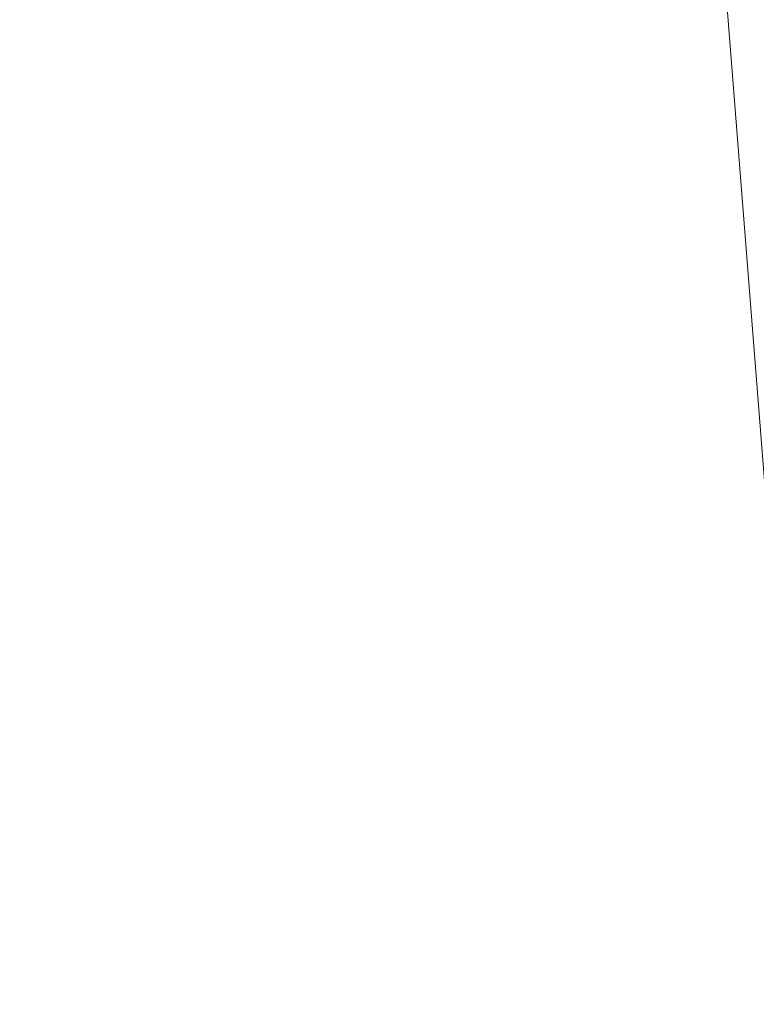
# Model space of a CAD drawing. Header units: millimetres. Extents: x -430348 to -225823, y -86243 to 5084.
# Tile 239 of 256: x -427285 to -426088, y -38163 to -36563. Entities that reach past the tile are written whole.
import ezdxf

# ---------------------------------------------------------------- set-up
doc = ezdxf.new("R2010")
doc.units = ezdxf.units.MM
doc.layers.add('A-ROOF', color=132, linetype='Continuous', lineweight=9)

msp = doc.modelspace()

# ---------------------------------------------------------------- meshes
at = {"layer": 'A-ROOF'}
mesh = msp.add_polyface(dxfattribs=at)
corners = [(-422208.1, -39960.5, 65933.7), (-425841.4, -40278.4, 63380), (-427284.8, -21978, 63380), (-423727.2, -21697.4, 65878.8), (-422831.4, -37379.3, 65640.7), (-422892.7, -36601.7, 65640.7), (-423683.1, -36664.1, 65085.6), (-423621.8, -37441.7, 65085.6), (-422727.6, -38695.2, 65640.7), (-423518, -38757.6, 65085.6), (-423456.7, -39535.2, 65085.6), (-422666.3, -39472.8, 65640.7)]
mesh.append_faces([[corners[k] for k in face] for face in [(10, 1, 9)]], dxfattribs={"vtx0": -1, "vtx1": -1})
mesh.append_faces([[corners[k] for k in face] for face in [(6, 2, 3, 5), (5, 3, 0, 4), (4, 8, 9)]], dxfattribs={"vtx0": -1, "vtx2": -1})
mesh.append_faces([[corners[k] for k in face] for face in [(0, 11, 8, 4)]], dxfattribs={"vtx0": -1, "vtx2": -1, "vtx3": -1})
mesh.append_faces([[corners[k] for k in face] for face in [(7, 4, 9, 1)]], dxfattribs={"vtx1": -1, "vtx2": -1, "vtx3": -1})
mesh.append_faces([[corners[k] for k in face] for face in [(6, 7, 1, 2), (0, 1, 10, 11)]], dxfattribs={"vtx1": -1, "vtx3": -1})
mesh = msp.add_polyface(dxfattribs=at)
corners = [(-425841.4, -40278.4, 63502.1), (-422208.1, -39960.5, 66055.7), (-423727.2, -21697.4, 66000.8), (-427284.8, -21978, 63502.1), (-422892.7, -36601.7, 65762.8), (-422831.4, -37379.3, 65762.8), (-423621.8, -37441.7, 65207.6), (-423683.1, -36664.1, 65207.6), (-423518, -38757.6, 65207.6), (-422727.6, -38695.2, 65762.8), (-422666.3, -39472.8, 65762.8), (-423456.7, -39535.2, 65207.6)]
mesh.append_faces([[corners[k] for k in face] for face in [(0, 6, 7, 3), (11, 0, 1, 10)]], dxfattribs={"vtx0": -1, "vtx2": -1})
mesh.append_faces([[corners[k] for k in face] for face in [(0, 11, 8, 6)]], dxfattribs={"vtx0": -1, "vtx2": -1, "vtx3": -1})
mesh.append_faces([[corners[k] for k in face] for face in [(9, 10, 1, 5)]], dxfattribs={"vtx1": -1, "vtx2": -1, "vtx3": -1})
mesh.append_faces([[corners[k] for k in face] for face in [(2, 3, 7, 4), (1, 2, 4, 5), (5, 6, 8, 9)]], dxfattribs={"vtx1": -1, "vtx3": -1})
mesh = msp.add_polyface(dxfattribs=at)
corners = [(-425841.4, -40278.4, 63502.1), (-427284.8, -21978, 63502.1), (-427284.8, -21978, 63380), (-425841.4, -40278.4, 63380)]
mesh.append_faces([[corners[k] for k in face] for face in [(0, 1, 2, 3)]])

doc.saveas('drawing.dxf')
